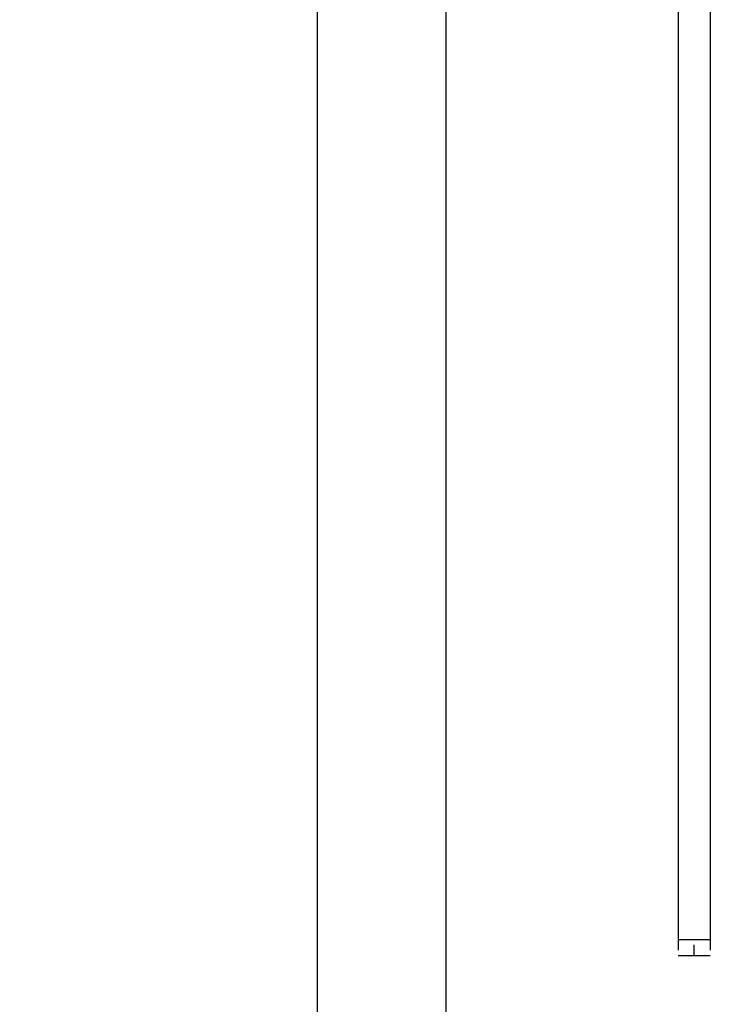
# Model space of a CAD drawing. Header units: millimetres. Extents: x -28761 to 4793, y -4271 to 20239.
# Tile 172 of 256: x -11753 to -11325, y 10000 to 10609. Entities that reach past the tile are written whole.
import ezdxf

# ---------------------------------------------------------------- set-up
doc = ezdxf.new("R2010")
doc.units = ezdxf.units.MM
doc.header["$MEASUREMENT"] = 0
doc.layers.add('5._POHLED ZÁPADNÍ_1_Nové_VÝTAH VAR 1', color=7, linetype='Continuous')

msp = doc.modelspace()

# ---------------------------------------------------------------- linework, layer by layer
at = {"layer": '5._POHLED ZÁPADNÍ_1_Nové_VÝTAH VAR 1', "color": 1, "linetype": 'Continuous', "lineweight": 25}
for p, q in [((-11488.74, 9504.66), (-11488.74, 11454.66)), ((-11568.74, 11374.66), (-11568.74, 9584.66)), ((-11345.08, 10926.33), (-11345.08, 10033)), ((-11325.08, 10926.33), (-11325.08, 10033)), ((-11345.08, 10039.66), (-11325.08, 10039.66)), ((-11335.08, 10029.66), (-11335.08, 10036.33)), ((-11345.08, 10029.66), (-11325.08, 10029.66))]:
    msp.add_line(p, q, dxfattribs=at)
at = {"layer": '5._POHLED ZÁPADNÍ_1_Nové_VÝTAH VAR 1', "color": 1, "linetype": 'Continuous', "lineweight": 25, "flags": 128}
msp.add_lwpolyline([(-12648.74, 9504.66), (-11488.74, 9504.66), (-11488.74, 11454.66), (-12648.74, 11454.66)], close=True, dxfattribs=at)

doc.saveas('drawing.dxf')
